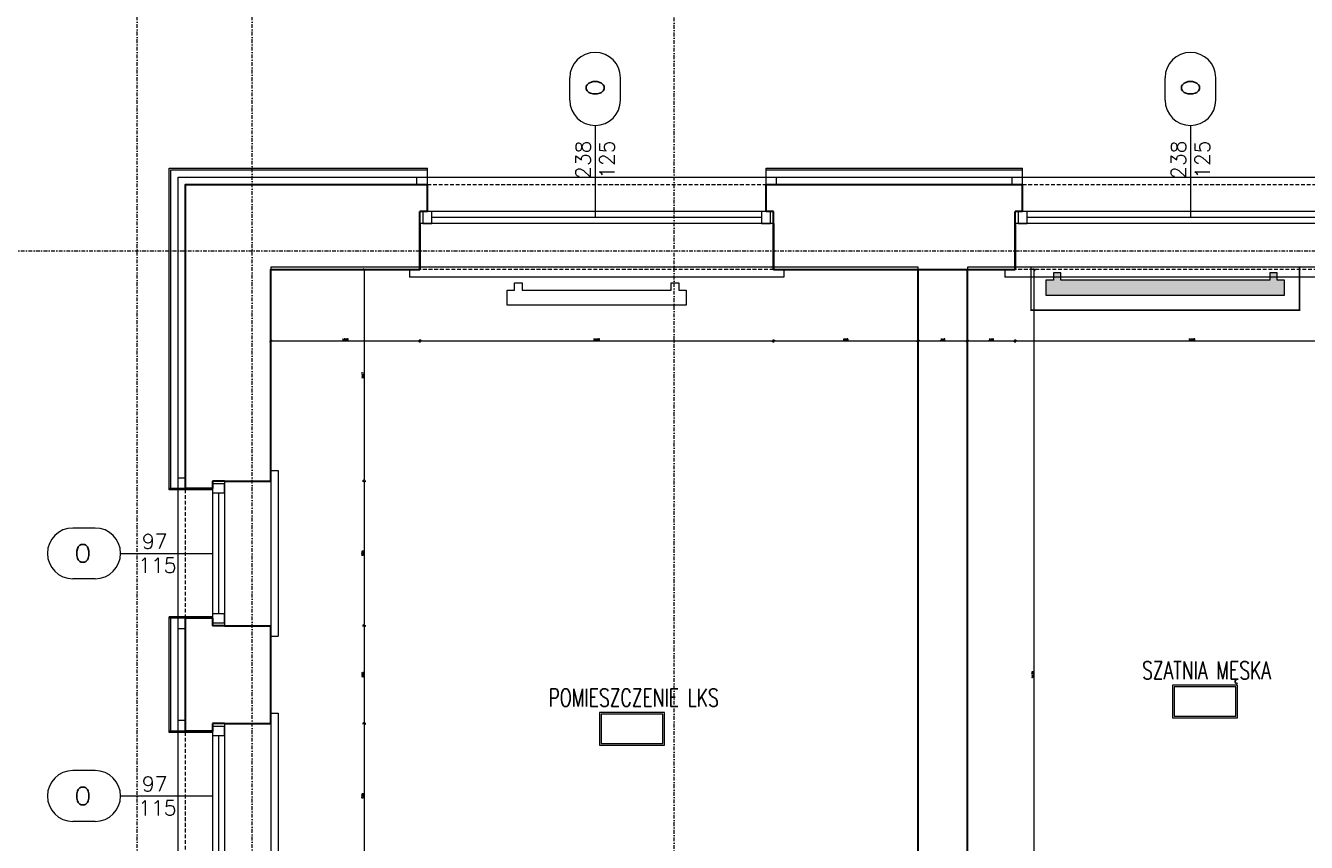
# Model space of a CAD drawing. Header units: millimetres. Extents: x -1893473 to 1546619, y -568027 to 942944.
# Tile 14 of 256: x 138234 to 146819, y -497303 to -491829. Entities that reach past the tile are written whole.
import ezdxf
from ezdxf.enums import TextEntityAlignment as Align

# ---------------------------------------------------------------- set-up
doc = ezdxf.new("R2010")
doc.units = ezdxf.units.MM
doc.header["$LTSCALE"] = 0.2
for name, pattern in [('2_3', [1, 0.5, -0.5]), ('DASHDOT', [25.4, 12.7, -6.35, 0, -6.35]), ('HIDDEN', [9.525, 6.35, -3.175])]:
    doc.linetypes.add(name, pattern=pattern)
doc.layers.get('0').update_dxf_attribs({"lineweight": 0})
for name, color, linetype, lineweight in [('! opisy okien elewacja', 7, 'Continuous', 0), ('!! 0_ Istn-okna', 6, 'Continuous', 13), ('!! 0_ Istn-sciany', 7, 'Continuous', 30), ('!! 0_ Istn-widok', 1, 'Continuous', 15), ('!! 0_Istn-cienka', 4, 'Continuous', 9), ('!! 0_Opis_okna', 8, 'Continuous', 15), ('!! 0_Opis_pom', 9, 'Continuous', 13), ('!! 0_Osie', 1, 'DASHDOT', 13), ('!! 1_ tynk zewn  - nowy', 21, 'Continuous', 20), ('!! 1_OPIS POM NOWE', 140, 'Continuous', 5), ('!! 2_ remont Ocieplenie', 4, 'ZIGZAG', 5), ('!! wymiary osi', 250, 'Continuous', 9), ('P-Opis nadproża', 150, 'Continuous', 9), ('P-Osie', 1, 'DASHDOT', 18)]:
    doc.layers.add(name, color=color, linetype=linetype, lineweight=lineweight)
doc.layers.add('!! 0_Istn-grzejniki', color=7, linetype='Continuous', lineweight=0, plot=False)
doc.layers.add('Powierzchnia', color=140, linetype='Continuous', lineweight=5, plot=False)
doc.styles.add('ARCHETYP', font='romans.shx', dxfattribs={"height": 15})
doc.styles.add('ARIAL', font='tahoma.ttf')
doc.styles.add('TXT', font='simplex.shx')
doc.linetypes.add('ZIGZAG', pattern='A,0.00254,-5.08,[131,ltypeshp.shx,S=5.08,R=0,X=-5.08,Y=0],-10.16,[131,ltypeshp.shx,S=5.08,R=180,X=5.08,Y=0],-5.08', length=20.32254)
doc.dimstyles.new('DIM50', dxfattribs={"dimscale": 5, "dimtxt": 2.5, "dimasz": 1.5, "dimexe": 0, "dimexo": 0, "dimgap": 0.5, "dimtad": 1, "dimdec": 4, "dimrnd": 0.5, "dimdsep": 46, "dimtxsty": 'TXT', "dimblk1": 'TICK1', "dimblk2": 'TICK1', "dimsah": 1, "dimcen": 0, "dimse1": 1, "dimse2": 1, "dimclrd": 1, "dimclre": 7, "dimclrt": 9, "dimadec": 0, "dimazin": 0, "dimtfac": 1, "dimtdec": 4, "dimtmove": 2, "dimatfit": 3, "dimldrblk": 'TICK1', "dimfxl": 1, "dimtolj": 1, "dimarcsym": 0})

# ---------------------------------------------------------------- blocks, each defined once
blk = doc.blocks.new('okno 2')
at = {"layer": '!! 0_ Istn-okna'}
for points in [[(48598.98, -198670.56), (48361.98, -198670.56)], [(48598.98, -198678.56), (48361.98, -198678.56)], [(48590.98, -198674.56), (48369.98, -198674.56)]]:
    blk.add_lwpolyline(points, dxfattribs=at)
for points in [[(48369.98, -198670.56), (48363.98, -198670.56), (48363.98, -198678.56), (48369.98, -198678.56)], [(48596.98, -198670.56), (48590.98, -198670.56), (48590.98, -198678.56), (48596.98, -198678.56)]]:
    blk.add_lwpolyline(points, close=True, dxfattribs=at)
at = {"layer": '!! 0_ Istn-sciany'}
for points in [[(48366.98, -198670.56), (48366.98, -198652.56)], [(48593.98, -198670.56), (48593.98, -198652.56)], [(48366.98, -198670.56), (48361.98, -198670.56)], [(48361.98, -198678.56), (48361.98, -198670.56)], [(48598.98, -198670.56), (48593.98, -198670.56)], [(48598.98, -198678.56), (48598.98, -198670.56)], [(48361.98, -198678.56), (48361.98, -198709.56)], [(48598.98, -198678.56), (48598.98, -198709.56)]]:
    blk.add_lwpolyline(points, dxfattribs=at)
at = {"layer": '!! 0_ Istn-widok'}
for points in [[(48359.98, -198647.56), (48600.98, -198647.56)], [(48359.98, -198652.56), (48359.98, -198647.56)], [(48600.98, -198652.56), (48600.98, -198647.56)], [(48354.98, -198709.56), (48354.98, -198714.56)], [(48605.98, -198714.56), (48354.98, -198714.56)], [(48605.98, -198709.56), (48605.98, -198714.56)]]:
    blk.add_lwpolyline(points, dxfattribs=at)
at = {"layer": '!! 0_Istn-cienka', "linetype": 'HIDDEN', "ltscale": 2}
for points in [[(48366.98, -198652.56), (48593.98, -198652.56)], [(48598.98, -198709.56), (48361.98, -198709.56)]]:
    blk.add_lwpolyline(points, dxfattribs=at)
blk = doc.blocks.new('okno 5')
at = {"layer": '!! 0_ Istn-okna'}
for points in [[(605, 6361.27), (605, 6458.27)], [(613, 6361.27), (613, 6458.27)], [(609, 6369.27), (609, 6450.27)]]:
    blk.add_lwpolyline(points, dxfattribs=at)
for points in [[(613, 6450.27), (613, 6456.27), (605, 6456.27), (605, 6450.27)], [(613, 6363.27), (613, 6369.27), (605, 6369.27), (605, 6363.27)]]:
    blk.add_lwpolyline(points, close=True, dxfattribs=at)
at = {"layer": '!! 0_ Istn-sciany'}
for points in [[(605, 6458.27), (574, 6458.27)], [(605, 6458.27), (613, 6458.27)], [(613, 6453.27), (613, 6458.27)], [(613, 6453.27), (631, 6453.27)], [(605, 6361.27), (574, 6361.27)], [(605, 6361.27), (613, 6361.27)], [(613, 6361.27), (613, 6366.27)], [(613, 6366.27), (631, 6366.27)]]:
    blk.add_lwpolyline(points, dxfattribs=at)
at = {"layer": '!! 0_ Istn-widok'}
for points in [[(569, 6354.27), (569, 6465.27)], [(574, 6465.27), (569, 6465.27)], [(631, 6460.27), (636, 6460.27)], [(636, 6460.27), (636, 6359.27)], [(574, 6354.27), (569, 6354.27)], [(631, 6359.27), (636, 6359.27)]]:
    blk.add_lwpolyline(points, dxfattribs=at)
at = {"layer": '!! 0_Istn-cienka', "linetype": 'HIDDEN', "ltscale": 2}
for points in [[(574, 6361.27), (574, 6458.27)], [(631, 6453.27), (631, 6366.27)]]:
    blk.add_lwpolyline(points, dxfattribs=at)
blk = doc.blocks.new('BLOK OSI')
at = {"layer": 'P-Osie'}
for points in [[(49206.21, -199860.82), (49206.21, -197259.33)], [(49283.21, -199860.82), (49283.21, -197258.83)], [(49566.21, -199866.51), (49566.21, -197259.33)], [(48624.31, -197562.09), (53810.61, -197562.09)]]:
    blk.add_lwpolyline(points, dxfattribs=at)
blk = doc.blocks.new('1_ok-opis')
blk.add_line((0, 111.61), (0, 50))
for points in [[(-17, 128.61), (-17, 143.61)], [(17, 128.61), (17, 143.61)]]:
    blk.add_lwpolyline(points)
for centre, start, end in [((0, 143.61), 0, 180), ((0, 128.61), 180, 0)]:
    blk.add_arc(centre, 17, start, end)
at = {"style": 'ARCHETYP'}
for tag, height, rotation, p in [('NR', 12, 90, (0, 136.9)), ('NR', 12, 270, (0, 136.9)), ('SZEROKOŚĆ', 10, 90, (-8, 78.29)), ('SZEROKOŚĆ', 10, 270, (8, 78.29)), ('WYSOKOŚĆ', 10, 270, (-8, 78.29)), ('WYSOKOŚĆ', 10, 90, (8, 78.29))]:
    blk.add_attdef(tag, text='', height=height, rotation=rotation, dxfattribs=at).set_placement(p, align=Align.MIDDLE)
blk = doc.blocks.new('TICK1')
at = {"color": 2}
blk.add_line((-1, -1), (1, 1), dxfattribs=at)
at = {"color": 0}
for p, q in [((0, 0), (-1, 0)), ((0, -1.4), (0, 1.4))]:
    blk.add_line(p, q, dxfattribs=at)
blk = doc.blocks.new('*D1292')
at = {"layer": '!! wymiary osi', "color": 1, "lineweight": -2, "transparency": 16777216}
blk.add_line((294642.2, -496621.7), (267447.2, -496621.7), dxfattribs=at)
at = {"layer": 'DEFPOINTS', "color": 0, "transparency": 16777216}
for p in [(267439.7, -496621.7), (267439.7, -498683.7), (294649.7, -498683.7)]:
    blk.add_point(p, dxfattribs=at)
at = {"layer": '!! wymiary osi', "color": 1, "lineweight": -2, "transparency": 16777216, "xscale": 7.5, "yscale": 7.5, "zscale": 7.5, "rotation": 180}
blk.add_blockref('TICK1', (267439.7, -496621.7), dxfattribs=at)
at = {"layer": '!! wymiary osi', "color": 1, "lineweight": -2, "transparency": 16777216, "xscale": 7.5, "yscale": 7.5, "zscale": 7.5}
blk.add_blockref('TICK1', (294649.7, -496621.7), dxfattribs=at)
at = {"layer": '!! wymiary osi', "color": 9, "transparency": 16777216, "insert": (281044.7, -496613), "char_height": 12.5, "attachment_point": 5, "style": 'TXT'}
blk.add_mtext('\\A1;27210', dxfattribs=at)
blk = doc.blocks.new('*D1293')
at = {"layer": '!! wymiary osi', "color": 1, "lineweight": -2, "transparency": 16777216}
blk.add_line((267437.2, -496971.6), (272442.2, -496971.6), dxfattribs=at)
at = {"layer": 'DEFPOINTS', "color": 0, "transparency": 16777216}
for p in [(272449.7, -496971.6), (267429.7, -498683.7), (272449.7, -499363.7)]:
    blk.add_point(p, dxfattribs=at)
at = {"layer": '!! wymiary osi', "color": 1, "lineweight": -2, "transparency": 16777216, "xscale": 7.5, "yscale": 7.5, "zscale": 7.5, "rotation": 180}
blk.add_blockref('TICK1', (267429.7, -496971.6), dxfattribs=at)
at = {"layer": '!! wymiary osi', "color": 1, "lineweight": -2, "transparency": 16777216, "xscale": 7.5, "yscale": 7.5, "zscale": 7.5}
blk.add_blockref('TICK1', (272449.7, -496971.6), dxfattribs=at)
at = {"layer": '!! wymiary osi', "color": 9, "transparency": 16777216, "insert": (269939.7, -496962.8), "char_height": 12.5, "attachment_point": 5, "style": 'TXT'}
blk.add_mtext('\\A1;5020', dxfattribs=at)
blk = doc.blocks.new('*D1294')
at = {"layer": '!! wymiary osi', "color": 1, "lineweight": -2, "transparency": 16777216}
blk.add_line((272457.2, -496971.6), (272772.2, -496971.6), dxfattribs=at)
at = {"layer": 'DEFPOINTS', "color": 0, "transparency": 16777216}
for p in [(272779.7, -496971.6), (272449.7, -499363.7), (272779.7, -499363.7)]:
    blk.add_point(p, dxfattribs=at)
at = {"layer": '!! wymiary osi', "color": 1, "lineweight": -2, "transparency": 16777216, "xscale": 7.5, "yscale": 7.5, "zscale": 7.5, "rotation": 180}
blk.add_blockref('TICK1', (272449.7, -496971.6), dxfattribs=at)
at = {"layer": '!! wymiary osi', "color": 1, "lineweight": -2, "transparency": 16777216, "xscale": 7.5, "yscale": 7.5, "zscale": 7.5}
blk.add_blockref('TICK1', (272779.7, -496971.6), dxfattribs=at)
at = {"layer": '!! wymiary osi', "color": 9, "transparency": 16777216, "insert": (272614.7, -496962.8), "char_height": 12.5, "attachment_point": 5, "style": 'TXT'}
blk.add_mtext('\\A1;330', dxfattribs=at)
blk = doc.blocks.new('*D1295')
at = {"layer": '!! wymiary osi', "color": 1, "lineweight": -2, "transparency": 16777216}
blk.add_line((272787.2, -496971.6), (276422.2, -496971.6), dxfattribs=at)
at = {"layer": 'DEFPOINTS', "color": 0, "transparency": 16777216}
for p in [(276429.7, -496971.6), (272779.7, -499363.7), (276429.7, -499363.7)]:
    blk.add_point(p, dxfattribs=at)
at = {"layer": '!! wymiary osi', "color": 1, "lineweight": -2, "transparency": 16777216, "xscale": 7.5, "yscale": 7.5, "zscale": 7.5, "rotation": 180}
blk.add_blockref('TICK1', (272779.7, -496971.6), dxfattribs=at)
at = {"layer": '!! wymiary osi', "color": 1, "lineweight": -2, "transparency": 16777216, "xscale": 7.5, "yscale": 7.5, "zscale": 7.5}
blk.add_blockref('TICK1', (276429.7, -496971.6), dxfattribs=at)
at = {"layer": '!! wymiary osi', "color": 9, "transparency": 16777216, "insert": (274604.7, -496962.8), "char_height": 12.5, "attachment_point": 5, "style": 'TXT'}
blk.add_mtext('\\A1;3650', dxfattribs=at)
blk = doc.blocks.new('*D1306')
at = {"layer": '!! wymiary osi', "color": 1, "lineweight": -2, "transparency": 16777216}
blk.add_line((263004.1, -498691.2), (263004.1, -506646.2), dxfattribs=at)
at = {"layer": 'DEFPOINTS', "color": 0, "transparency": 16777216}
for p in [(267439.7, -498683.7), (263004.1, -506653.7), (267439.7, -506653.7)]:
    blk.add_point(p, dxfattribs=at)
at = {"layer": '!! wymiary osi', "color": 1, "lineweight": -2, "transparency": 16777216, "xscale": 7.5, "yscale": 7.5, "zscale": 7.5}
for p, rotation in [((263004.1, -498683.7), 90), ((263004.1, -506653.7), 270)]:
    blk.add_blockref('TICK1', p, dxfattribs=dict(at, rotation=rotation))
at = {"layer": '!! wymiary osi', "color": 9, "transparency": 16777216, "insert": (262995.3, -502668.7), "char_height": 12.5, "attachment_point": 5, "rotation": 90, "style": 'TXT'}
blk.add_mtext('\\A1;7970', dxfattribs=at)
blk = doc.blocks.new('*D1309')
at = {"layer": '!! wymiary osi', "color": 1, "lineweight": -2, "transparency": 16777216}
blk.add_line((263377.3, -498691.2), (263377.3, -499356.2), dxfattribs=at)
at = {"layer": 'DEFPOINTS', "color": 0, "transparency": 16777216}
for p in [(267429.7, -498683.7), (263377.3, -499363.7), (268109.7, -499363.7)]:
    blk.add_point(p, dxfattribs=at)
at = {"layer": '!! wymiary osi', "color": 1, "lineweight": -2, "transparency": 16777216, "xscale": 7.5, "yscale": 7.5, "zscale": 7.5}
for p, rotation in [((263377.3, -498683.7), 90), ((263377.3, -499363.7), 270)]:
    blk.add_blockref('TICK1', p, dxfattribs=dict(at, rotation=rotation))
at = {"layer": '!! wymiary osi', "color": 9, "transparency": 16777216, "insert": (263368.5, -499023.7), "char_height": 12.5, "attachment_point": 5, "rotation": 90, "style": 'TXT'}
blk.add_mtext('\\A1;680', dxfattribs=at)
blk = doc.blocks.new('*D1310')
at = {"layer": '!! wymiary osi', "color": 1, "lineweight": -2, "transparency": 16777216}
blk.add_line((263377.3, -499371.2), (263377.3, -504786.2), dxfattribs=at)
at = {"layer": 'DEFPOINTS', "color": 0, "transparency": 16777216}
for p in [(268109.7, -499363.7), (263377.3, -504793.7), (268109.7, -504793.7)]:
    blk.add_point(p, dxfattribs=at)
at = {"layer": '!! wymiary osi', "color": 1, "lineweight": -2, "transparency": 16777216, "xscale": 7.5, "yscale": 7.5, "zscale": 7.5}
for p, rotation in [((263377.3, -499363.7), 90), ((263377.3, -504793.7), 270)]:
    blk.add_blockref('TICK1', p, dxfattribs=dict(at, rotation=rotation))
at = {"layer": '!! wymiary osi', "color": 9, "transparency": 16777216, "insert": (263368.5, -502078.7), "char_height": 12.5, "attachment_point": 5, "rotation": 90, "style": 'TXT'}
blk.add_mtext('\\A1;5430', dxfattribs=at)
blk = doc.blocks.new('*D1320')
at = {"layer": '!! wymiary osi', "color": 1, "lineweight": -2, "transparency": 16777216}
blk.add_line((268736, -499371.2), (268736, -500773.1), dxfattribs=at)
at = {"layer": 'DEFPOINTS', "color": 0, "transparency": 16777216}
for p in [(268109.7, -499363.7), (268109.7, -500780.6), (268736, -500780.6)]:
    blk.add_point(p, dxfattribs=at)
at = {"layer": '!! wymiary osi', "color": 1, "lineweight": -2, "transparency": 16777216, "xscale": 7.5, "yscale": 7.5, "zscale": 7.5}
for p, rotation in [((268736, -499363.7), 90), ((268736, -500780.6), 270)]:
    blk.add_blockref('TICK1', p, dxfattribs=dict(at, rotation=rotation))
at = {"layer": '!! wymiary osi', "color": 9, "transparency": 16777216, "insert": (268727.3, -500072.2), "char_height": 12.5, "attachment_point": 5, "rotation": 90, "style": 'TXT'}
blk.add_mtext('\\A1;1417', dxfattribs=at)
blk = doc.blocks.new('*D1321')
at = {"layer": '!! wymiary osi', "color": 1, "lineweight": -2, "transparency": 16777216}
blk.add_line((268736, -500788.1), (268736, -501743.1), dxfattribs=at)
at = {"layer": 'DEFPOINTS', "color": 0, "transparency": 16777216}
for p in [(268109.7, -500780.6), (268109.7, -501750.6), (268736, -501750.6)]:
    blk.add_point(p, dxfattribs=at)
at = {"layer": '!! wymiary osi', "color": 1, "lineweight": -2, "transparency": 16777216, "xscale": 7.5, "yscale": 7.5, "zscale": 7.5}
for p, rotation in [((268736, -500780.6), 90), ((268736, -501750.6), 270)]:
    blk.add_blockref('TICK1', p, dxfattribs=dict(at, rotation=rotation))
at = {"layer": '!! wymiary osi', "color": 9, "transparency": 16777216, "insert": (268727.3, -501265.6), "char_height": 12.5, "attachment_point": 5, "rotation": 90, "style": 'TXT'}
blk.add_mtext('\\A1;970', dxfattribs=at)
blk = doc.blocks.new('*D1322')
at = {"layer": '!! wymiary osi', "color": 1, "lineweight": -2, "transparency": 16777216}
blk.add_line((268736, -501758.1), (268736, -502399.4), dxfattribs=at)
at = {"layer": 'DEFPOINTS', "color": 0, "transparency": 16777216}
for p in [(268109.7, -501750.6), (268109.7, -502406.9), (268736, -502406.9)]:
    blk.add_point(p, dxfattribs=at)
at = {"layer": '!! wymiary osi', "color": 1, "lineweight": -2, "transparency": 16777216, "xscale": 7.5, "yscale": 7.5, "zscale": 7.5}
for p, rotation in [((268736, -501750.6), 90), ((268736, -502406.9), 270)]:
    blk.add_blockref('TICK1', p, dxfattribs=dict(at, rotation=rotation))
at = {"layer": '!! wymiary osi', "color": 9, "transparency": 16777216, "insert": (268727.3, -502078.7), "char_height": 12.5, "attachment_point": 5, "rotation": 90, "style": 'TXT'}
blk.add_mtext('\\A1;656', dxfattribs=at)
blk = doc.blocks.new('*D1323')
at = {"layer": '!! wymiary osi', "color": 1, "lineweight": -2, "transparency": 16777216}
blk.add_line((268736, -502414.4), (268736, -503369.4), dxfattribs=at)
at = {"layer": 'DEFPOINTS', "color": 0, "transparency": 16777216}
for p in [(268109.7, -502406.9), (268109.7, -503376.9), (268736, -503376.9)]:
    blk.add_point(p, dxfattribs=at)
at = {"layer": '!! wymiary osi', "color": 1, "lineweight": -2, "transparency": 16777216, "xscale": 7.5, "yscale": 7.5, "zscale": 7.5}
for p, rotation in [((268736, -502406.9), 90), ((268736, -503376.9), 270)]:
    blk.add_blockref('TICK1', p, dxfattribs=dict(at, rotation=rotation))
at = {"layer": '!! wymiary osi', "color": 9, "transparency": 16777216, "insert": (268727.3, -502891.9), "char_height": 12.5, "attachment_point": 5, "rotation": 90, "style": 'TXT'}
blk.add_mtext('\\A1;970', dxfattribs=at)
blk = doc.blocks.new('*D1355')
at = {"layer": '!! wymiary osi', "color": 1, "lineweight": -2, "transparency": 16777216}
blk.add_line((273225.6, -499371.2), (273225.6, -504786.2), dxfattribs=at)
at = {"layer": 'DEFPOINTS', "color": 0, "transparency": 16777216}
for p in [(272779.7, -499363.7), (272779.7, -504793.7), (273225.6, -504793.7)]:
    blk.add_point(p, dxfattribs=at)
at = {"layer": '!! wymiary osi', "color": 1, "lineweight": -2, "transparency": 16777216, "xscale": 7.5, "yscale": 7.5, "zscale": 7.5}
for p, rotation in [((273225.6, -499363.7), 90), ((273225.6, -504793.7), 270)]:
    blk.add_blockref('TICK1', p, dxfattribs=dict(at, rotation=rotation))
at = {"layer": '!! wymiary osi', "color": 9, "transparency": 16777216, "insert": (273216.8, -502078.7), "char_height": 12.5, "attachment_point": 5, "rotation": 90, "style": 'TXT'}
blk.add_mtext('\\A1;5430', dxfattribs=at)
blk = doc.blocks.new('*D1370')
at = {"layer": '!! wymiary osi', "color": 1, "lineweight": -2, "transparency": 16777216}
blk.add_line((268117.2, -499841.7), (269102.2, -499841.7), dxfattribs=at)
at = {"layer": 'DEFPOINTS', "color": 0, "transparency": 16777216}
for p in [(268109.7, -499475.5), (269109.7, -499475.5), (269109.7, -499841.7)]:
    blk.add_point(p, dxfattribs=at)
at = {"layer": '!! wymiary osi', "color": 1, "lineweight": -2, "transparency": 16777216, "xscale": 7.5, "yscale": 7.5, "zscale": 7.5, "rotation": 180}
blk.add_blockref('TICK1', (268109.7, -499841.7), dxfattribs=at)
at = {"layer": '!! wymiary osi', "color": 1, "lineweight": -2, "transparency": 16777216, "xscale": 7.5, "yscale": 7.5, "zscale": 7.5}
blk.add_blockref('TICK1', (269109.7, -499841.7), dxfattribs=at)
at = {"layer": '!! wymiary osi', "color": 9, "transparency": 16777216, "insert": (268609.7, -499833), "char_height": 12.5, "attachment_point": 5, "style": 'TXT'}
blk.add_mtext('\\A1;1000', dxfattribs=at)
blk = doc.blocks.new('*D1371')
at = {"layer": '!! wymiary osi', "color": 1, "lineweight": -2, "transparency": 16777216}
blk.add_line((269117.2, -499841.7), (271472.2, -499841.7), dxfattribs=at)
at = {"layer": 'DEFPOINTS', "color": 0, "transparency": 16777216}
for p in [(269109.7, -499475.5), (271479.7, -499475.5), (271479.7, -499841.7)]:
    blk.add_point(p, dxfattribs=at)
at = {"layer": '!! wymiary osi', "color": 1, "lineweight": -2, "transparency": 16777216, "xscale": 7.5, "yscale": 7.5, "zscale": 7.5, "rotation": 180}
blk.add_blockref('TICK1', (269109.7, -499841.7), dxfattribs=at)
at = {"layer": '!! wymiary osi', "color": 1, "lineweight": -2, "transparency": 16777216, "xscale": 7.5, "yscale": 7.5, "zscale": 7.5}
blk.add_blockref('TICK1', (271479.7, -499841.7), dxfattribs=at)
at = {"layer": '!! wymiary osi', "color": 9, "transparency": 16777216, "insert": (270294.7, -499833), "char_height": 12.5, "attachment_point": 5, "style": 'TXT'}
blk.add_mtext('\\A1;2370', dxfattribs=at)
blk = doc.blocks.new('*D1372')
at = {"layer": '!! wymiary osi', "color": 1, "lineweight": -2, "transparency": 16777216}
blk.add_line((271487.2, -499841.7), (272442.2, -499841.7), dxfattribs=at)
at = {"layer": 'DEFPOINTS', "color": 0, "transparency": 16777216}
for p in [(271479.7, -499475.5), (272449.7, -499475.5), (272449.7, -499841.7)]:
    blk.add_point(p, dxfattribs=at)
at = {"layer": '!! wymiary osi', "color": 1, "lineweight": -2, "transparency": 16777216, "xscale": 7.5, "yscale": 7.5, "zscale": 7.5, "rotation": 180}
blk.add_blockref('TICK1', (271479.7, -499841.7), dxfattribs=at)
at = {"layer": '!! wymiary osi', "color": 1, "lineweight": -2, "transparency": 16777216, "xscale": 7.5, "yscale": 7.5, "zscale": 7.5}
blk.add_blockref('TICK1', (272449.7, -499841.7), dxfattribs=at)
at = {"layer": '!! wymiary osi', "color": 9, "transparency": 16777216, "insert": (271964.7, -499833), "char_height": 12.5, "attachment_point": 5, "style": 'TXT'}
blk.add_mtext('\\A1;970', dxfattribs=at)
blk = doc.blocks.new('*D1373')
at = {"layer": '!! wymiary osi', "color": 1, "lineweight": -2, "transparency": 16777216}
blk.add_line((272457.2, -499841.7), (272772.2, -499841.7), dxfattribs=at)
at = {"layer": 'DEFPOINTS', "color": 0, "transparency": 16777216}
for p in [(272449.7, -499475.5), (272779.7, -499475.5), (272779.7, -499841.7)]:
    blk.add_point(p, dxfattribs=at)
at = {"layer": '!! wymiary osi', "color": 1, "lineweight": -2, "transparency": 16777216, "xscale": 7.5, "yscale": 7.5, "zscale": 7.5, "rotation": 180}
blk.add_blockref('TICK1', (272449.7, -499841.7), dxfattribs=at)
at = {"layer": '!! wymiary osi', "color": 1, "lineweight": -2, "transparency": 16777216, "xscale": 7.5, "yscale": 7.5, "zscale": 7.5}
blk.add_blockref('TICK1', (272779.7, -499841.7), dxfattribs=at)
at = {"layer": '!! wymiary osi', "color": 9, "transparency": 16777216, "insert": (272614.7, -499833), "char_height": 12.5, "attachment_point": 5, "style": 'TXT'}
blk.add_mtext('\\A1;330', dxfattribs=at)
blk = doc.blocks.new('*D1374')
at = {"layer": '!! wymiary osi', "color": 1, "lineweight": -2, "transparency": 16777216}
blk.add_line((272787.2, -499841.7), (273092.2, -499841.7), dxfattribs=at)
at = {"layer": 'DEFPOINTS', "color": 0, "transparency": 16777216}
for p in [(272779.7, -499475.5), (273099.7, -499475.5), (273099.7, -499841.7)]:
    blk.add_point(p, dxfattribs=at)
at = {"layer": '!! wymiary osi', "color": 1, "lineweight": -2, "transparency": 16777216, "xscale": 7.5, "yscale": 7.5, "zscale": 7.5, "rotation": 180}
blk.add_blockref('TICK1', (272779.7, -499841.7), dxfattribs=at)
at = {"layer": '!! wymiary osi', "color": 1, "lineweight": -2, "transparency": 16777216, "xscale": 7.5, "yscale": 7.5, "zscale": 7.5}
blk.add_blockref('TICK1', (273099.7, -499841.7), dxfattribs=at)
at = {"layer": '!! wymiary osi', "color": 9, "transparency": 16777216, "insert": (272939.7, -499833), "char_height": 12.5, "attachment_point": 5, "style": 'TXT'}
blk.add_mtext('\\A1;320', dxfattribs=at)
blk = doc.blocks.new('*D1375')
at = {"layer": '!! wymiary osi', "color": 1, "lineweight": -2, "transparency": 16777216}
blk.add_line((273107.2, -499841.7), (275462.2, -499841.7), dxfattribs=at)
at = {"layer": 'DEFPOINTS', "color": 0, "transparency": 16777216}
for p in [(273099.7, -499475.5), (275469.7, -499475.5), (275469.7, -499841.7)]:
    blk.add_point(p, dxfattribs=at)
at = {"layer": '!! wymiary osi', "color": 1, "lineweight": -2, "transparency": 16777216, "xscale": 7.5, "yscale": 7.5, "zscale": 7.5, "rotation": 180}
blk.add_blockref('TICK1', (273099.7, -499841.7), dxfattribs=at)
at = {"layer": '!! wymiary osi', "color": 1, "lineweight": -2, "transparency": 16777216, "xscale": 7.5, "yscale": 7.5, "zscale": 7.5}
blk.add_blockref('TICK1', (275469.7, -499841.7), dxfattribs=at)
at = {"layer": '!! wymiary osi', "color": 9, "transparency": 16777216, "insert": (274284.7, -499833), "char_height": 12.5, "attachment_point": 5, "style": 'TXT'}
blk.add_mtext('\\A1;2370', dxfattribs=at)
blk = doc.blocks.new('A$C2EB40A8D')
at = {"layer": '!! 0_Istn-grzejniki'}
h = blk.add_hatch(color=0, dxfattribs=at)
h.dxf.hatch_style = 1
h.paths.add_polyline_path([(-18545.41739, 916.27825), (-18545.41739, 866.27825), (-18595.41739, 866.27825), (-18595.41739, 766.27825), (-16995.41739, 766.27825), (-16995.41739, 866.27825), (-17045.41739, 866.27825), (-17045.41739, 916.27825), (-17095.41739, 916.27825), (-17095.41739, 866.27825), (-18495.41739, 866.27825), (-18495.41739, 916.27825)])
at = {"layer": '!! 0_ Istn-sciany'}
for points in [[(-24361.12989, -529.37228), (-24361.12989, 1507.51397), (-22741.12989, 1507.51397)], [(-20471.12989, 1507.51397), (-18751.12989, 1507.51397)], [(-22791.12989, 937.51397), (-22791.12989, 1317.51397)], [(-20421.12989, 937.51397), (-20421.12989, 1317.51397)], [(-18801.12989, 937.51397), (-18801.12989, 1317.51397)], [(-23791.12989, -479.37228), (-23791.12989, 937.51397), (-22791.12989, 937.51397)], [(-20421.12989, 937.51397), (-18801.12989, 937.51397)], [(-19451.12989, -4492.48603), (-19451.12989, 937.51397)], [(-19121.12989, -4492.48603), (-19121.12989, 937.51397)], [(-24361.12989, -2155.59978), (-24361.12989, -1399.37228)], [(-23791.12989, -2105.59978), (-23791.12989, -1449.37228)]]:
    blk.add_lwpolyline(points, dxfattribs=at)
at = {"layer": '!! 0_Istn-grzejniki', "linetype": '2_3', "ltscale": 10, "const_width": 10}
blk.add_lwpolyline([(-18695.41739, 957.51397), (-18695.41739, 666.27825), (-16895.41739, 666.27825), (-16895.41739, 957.51397)], dxfattribs=at)
at = {"layer": '!! 0_Istn-grzejniki'}
for points in [[(-18545.41739, 916.27825), (-18545.41739, 866.27825), (-18595.41739, 866.27825), (-18595.41739, 766.27825), (-16995.41739, 766.27825), (-16995.41739, 866.27825), (-17045.41739, 866.27825), (-17045.41739, 916.27825), (-17095.41739, 916.27825), (-17095.41739, 866.27825), (-18495.41739, 866.27825), (-18495.41739, 916.27825)], [(-21056.12989, 849.10278), (-21056.12989, 799.10278), (-21006.12989, 799.10278), (-21006.12989, 699.10278), (-22206.12989, 699.10278), (-22206.12989, 799.10278), (-22156.12989, 799.10278), (-22156.12989, 849.10278), (-22106.12989, 849.10278), (-22106.12989, 799.10278), (-21106.12989, 799.10278), (-21106.12989, 849.10278)]]:
    blk.add_lwpolyline(points, close=True, dxfattribs=at)
at = {"layer": '!! 0_Opis_pom', "ltscale": 0.7}
for points in [[(-17747.21851, -2066.17463), (-17312.01851, -2066.17463), (-17312.01851, -1848.57463), (-17747.21851, -1848.57463)], [(-17736.33851, -2055.29463), (-17322.89851, -2055.29463), (-17322.89851, -1859.45463), (-17736.33851, -1859.45463)], [(-21587.0432, -2249.40378), (-21151.8432, -2249.40378), (-21151.8432, -2031.80378), (-21587.0432, -2031.80378)], [(-21576.1632, -2238.52378), (-21162.7232, -2238.52378), (-21162.7232, -2042.68378), (-21576.1632, -2042.68378)]]:
    blk.add_lwpolyline(points, close=True, dxfattribs=at)
at = {"layer": '!! 1_ tynk zewn  - nowy'}
for points in [[(-24471.12989, -539.37228), (-24471.12989, 1617.51397), (-22741.12989, 1617.51397)], [(-24461.12989, -539.37228), (-24461.12989, 1607.51397), (-22741.12989, 1607.51397)], [(-20471.12989, 1617.51397), (-18751.12989, 1617.51397)], [(-20471.12989, 1607.51397), (-18751.12989, 1607.51397)], [(-24361.12989, -529.37228), (-24471.12989, -529.37228)], [(-24181.12989, -539.37228), (-24471.12989, -539.37228)], [(-24471.12989, -2165.59978), (-24471.12989, -1389.37228)], [(-24181.12989, -1389.37228), (-24471.12989, -1389.37228)], [(-24361.12989, -1399.37228), (-24471.12989, -1399.37228)], [(-24461.12989, -2165.59978), (-24461.12989, -1389.37228)], [(-24361.12989, -2155.59978), (-24471.12989, -2155.59978)], [(-24181.12989, -2165.59978), (-24471.12989, -2165.59978)]]:
    blk.add_lwpolyline(points, dxfattribs=at)
at = {"layer": '!! 2_ remont Ocieplenie', "linetype": 'ZIGZAG', "ltscale": 0.75}
for points in [[(-24411.12989, -539.37228), (-24411.12989, 1557.51397), (-22741.12989, 1557.51397)], [(-20471.12989, 1557.51397), (-18751.12989, 1557.51397)], [(-24411.12989, -2165.59978), (-24411.12989, -1389.37228)]]:
    blk.add_lwpolyline(points, dxfattribs=at)
for points in [[(-22741.12989, 1507.51397), (-22741.12989, 1617.51397)], [(-20471.12989, 1507.51397), (-20471.12989, 1617.51397)], [(-18751.12989, 1507.51397), (-18751.12989, 1617.51397)]]:
    blk.add_lwpolyline(points)
at = {"layer": 'Powierzchnia'}
for points in [[(-23791.12989, -4477.08775), (-19451.12989, -4477.08775), (-19451.12989, 952.91225), (-23791.12989, 952.91225)], [(-19121.12989, -4477.08775), (-15471.12989, -4477.08775), (-15471.12989, 952.91225), (-19121.12989, 952.91225)]]:
    blk.add_lwpolyline(points, close=True, dxfattribs=at)
at = {"layer": '! opisy okien elewacja', "xscale": 10, "yscale": 10, "zscale": 10, "rotation": 180}
for p in [(-18051.12989, 63133.35052), (-18051.12989, 61507.12303)]:
    blk.add_blockref('okno 5', p, dxfattribs=at)
at = {"layer": '!! 0_Opis_okna'}
ref = blk.add_blockref('1_ok-opis', (-21616.45273, 787.51397), dxfattribs=dict(at, xscale=10, yscale=10, zscale=10))
ref.add_attrib('WYSOKOŚĆ', '125', dxfattribs={"layer": '0', "height": 100, "rotation": 90, "style": 'ARCHETYP'}).set_placement((-21536.45273, 1674.71806), align=Align.MIDDLE)
ref.add_attrib('SZEROKOŚĆ', '238', dxfattribs={"layer": '0', "height": 100, "rotation": 90, "style": 'ARCHETYP'}).set_placement((-21696.45273, 1673.68717), align=Align.MIDDLE)
ref.add_attrib('NR', 'O', dxfattribs={"layer": '0', "height": 120, "rotation": 90, "style": 'ARCHETYP'}).set_placement((-21616.45273, 2156.52842), align=Align.MIDDLE)
ref = blk.add_blockref('1_ok-opis', (-17626.45273, 787.51397), dxfattribs=dict(at, xscale=10, yscale=10, zscale=10))
ref.add_attrib('WYSOKOŚĆ', '125', dxfattribs={"layer": '0', "height": 100, "rotation": 90, "style": 'ARCHETYP'}).set_placement((-17546.45273, 1674.71806), align=Align.MIDDLE)
ref.add_attrib('SZEROKOŚĆ', '238', dxfattribs={"layer": '0', "height": 100, "rotation": 90, "style": 'ARCHETYP'}).set_placement((-17706.45273, 1673.68717), align=Align.MIDDLE)
ref.add_attrib('NR', 'O', dxfattribs={"layer": '0', "height": 120, "rotation": 90, "style": 'ARCHETYP'}).set_placement((-17626.45273, 2156.52842), align=Align.MIDDLE)
ref = blk.add_blockref('1_ok-opis', (-23681.12989, -964.37228), dxfattribs=dict(at, xscale=10, yscale=10, zscale=10, rotation=89.99999999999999))
ref.add_attrib('SZEROKOŚĆ', '97', dxfattribs={"layer": '0', "height": 100, "style": 'ARCHETYP'}).set_placement((-24568.33398, -884.37228), align=Align.MIDDLE)
ref.add_attrib('WYSOKOŚĆ', '115', dxfattribs={"layer": '0', "height": 100, "style": 'ARCHETYP'}).set_placement((-24550.59944, -1044.37228), align=Align.MIDDLE)
ref.add_attrib('NR', 'O', dxfattribs={"layer": '0', "height": 120, "style": 'ARCHETYP'}).set_placement((-25050.14435, -964.37228), align=Align.MIDDLE)
ref = blk.add_blockref('1_ok-opis', (-23681.12989, -2590.59978), dxfattribs=dict(at, xscale=10, yscale=10, zscale=10, rotation=89.99999999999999))
ref.add_attrib('SZEROKOŚĆ', '97', dxfattribs={"layer": '0', "height": 100, "style": 'ARCHETYP'}).set_placement((-24568.33398, -2510.59978), align=Align.MIDDLE)
ref.add_attrib('WYSOKOŚĆ', '115', dxfattribs={"layer": '0', "height": 100, "style": 'ARCHETYP'}).set_placement((-24550.59944, -2670.59978), align=Align.MIDDLE)
ref.add_attrib('NR', 'O', dxfattribs={"layer": '0', "height": 120, "style": 'ARCHETYP'}).set_placement((-25050.14435, -2590.59978), align=Align.MIDDLE)
at = {"layer": '!! 0_Osie', "xscale": 10, "yscale": 10, "zscale": 10}
blk.add_blockref('BLOK OSI', (-516748.24414, 1976683.397), dxfattribs=at)
at = {"xscale": 10, "yscale": 10, "zscale": 10}
for p in [(-506410.94704, 1988033.12502), (-502420.94704, 1988033.12502)]:
    blk.add_blockref('okno 2', p, dxfattribs=at)
at = {"layer": '!! 0_Opis_pom', "ltscale": 0.7, "style": 'TXT', "width": 0.7}
for s, p in [('SZATNIA MĘSKA', (-17518.46719, -1808.1115)), ('POMIESZCZENIE LKS', (-21358.29188, -1991.34065))]:
    blk.add_text(s, height=120, dxfattribs=at).set_placement(p, align=Align.CENTER)
at = {"layer": '!! 0_Opis_pom', "ltscale": 0.7, "style": 'ARIAL'}
for tag, p in [('B1,21', (-891.77727, 31796.97458)), ('A1,16', (-13651.31084, 31587.95236)), ('B1/17', (-9701.43347, 31565.05244)), ('B1,19', (-5798.61305, 31587.22944)), ('1,23', (10805.41388, 31565.05244)), ('A1,1', (-16866.13618, 31459.3792)), ('1,22', (4526.58954, 31507.65132)), ('B1,18', (-7791.62894, 31330.08444)), ('B1,20', (-2961.4347, 31167.05787)), ('A1,6', (-19287.17717, 30923.71998)), ('B1,1', (14135.63445, 30913.92963)), ('B1,3', (17346.74696, 30023.81022)), ('B1,4', (29817.71501, 29157.67457)), ('A1,5', (-23454.5385, 28820.77901)), ('A1,2', (-17502.57721, 28602.57524)), ('B1,2D', (2616.16402, 28559.52261)), ('A1,15', (-13651.31084, 28261.46046)), ('B1,4', (29883.58177, 28158.35876)), ('B1,2B', (18801.54781, 27650.12382)), ('B1,2A', (13086.7373, 27376.04393)), ('A1,3', (-16846.27912, 25980.40356)), ('B1,8', (9089.53994, 25356.27639)), ('B1,6', (31915.87888, 23754.79829)), ('A1,4', (-24010.17576, 23559.17399)), ('B1,14', (-11621.32288, 23261.44183)), ('B1,13', (-3080.55208, 22924.09997)), ('B1,10', (3982.60923, 22874.21277)), ('B1,5', (29245.49088, 22896.69268)), ('B1,9', (5634.43488, 22623.92098)), ('B1,2C', (13327.26639, 22378.5328)), ('B1,7', (16398.41175, 22348.28836)), ('B1,11', (5553.20442, 20939.83877)), ('B1,12', (3693.27174, 20628.72148)), ('C1,3', (5969.08376, 16336.01084)), ('C1,2', (11955.93711, 11671.55655)), ('C1,1', (15659.17205, 11415.94196)), ('C1,4', (5140.00888, 9205.5831)), ('C1,5', (5680.4486, 6154.54995)), ('C1,10', (16327.05085, 6080.66085)), ('C1,9', (16526.57171, 3173.45283)), ('C1,6', (6367.37903, 2771.84181)), ('D0,18', (-1981.87701, -110.73158)), ('D0,7', (-13531.42299, -1159.67649)), ('D0,17', (2064.87671, -1345.69113)), ('C1,7', (7275.77161, -1303.00991)), ('D0,3', (-9324.21674, -1442.63631)), ('D0,6', (-17529.61851, -1957.37463)), ('D0,10', (-21369.4432, -2140.60378)), ('D,09', (-12990.08379, -2746.32902)), ('D0,2', (-5516.19514, -3101.87722)), ('D0,16', (2266.73061, -3284.15369)), ('D0,8', (-14357.79539, -3567.69719)), ('D0,5', (-10461.54478, -3629.26575)), ('D0,4', (-8396.53404, -4353.7937)), ('D0,15', (1974.41895, -5205.84774)), ('D0,1', (-5633.49598, -5662.48534)), ('D0,11', (-23334.09291, -6045.78706)), ('D0,12', (-22436.85763, -9302.9678)), ('D0,13', (-22436.85763, -11581.16526)), ('D0,14', (-13645.94445, -11884.57769))]:
    blk.add_attdef(tag, text='', height=119.68, dxfattribs=at).set_placement(p, align=Align.MIDDLE_CENTER)
at = {"layer": '!! 1_OPIS POM NOWE', "style": 'ARIAL'}
for tag, p in [('C1.7A', (7769.3756, 685.765)), ('C1.7C', (7655.80151, -2045.04756)), ('C1.8B', (10935.93068, -2107.41983)), ('C1.8A', (13897.39715, -2120.69016)), ('C1.7B', (8274.43201, -3270.18959)), ('E1.2', (16701.02923, -5331.07351)), ('E1.5E', (21974.23379, -5463.99012)), ('E1.5D', (24989.27391, -5785.36474)), ('E1.1', (8357.81567, -5851.01076)), ('E1.5C', (25222.53959, -6394.64172)), ('E1.5B', (27694.70831, -7009.86571)), ('E1.6', (5279.46063, -8141.28746)), ('E1.5A', (25547.9555, -8495.18994)), ('E1.5F', (22414.7084, -9822.66389)), ('E1.5G', (23977.19473, -9792.46695)), ('E1,4', (13935.69867, -10458.20073)), ('E1.5L', (28030.8296, -11267.7725)), ('E1.3', (5639.18862, -11994.01941)), ('E1.5H', (23988.49716, -12231.38049)), ('E1.5K', (27714.73934, -12977.98364)), ('E1.5I', (22290.68736, -13989.9049)), ('E1.5J', (27095.71534, -16088.17469))]:
    blk.add_attdef(tag, text='', height=119.68, dxfattribs=at).set_placement(p, align=Align.MIDDLE_CENTER)
at = {"layer": '!! wymiary osi'}
for base, p1, p2, picture, middle in [((-24461.12989, 3679.55902), (2748.87011, 1617.51397), (-24461.12989, 1617.51397), '*D1292', (-10856.12989, 3688.30902)), ((-19451.12989, 3329.67926), (-24471.12989, 1617.51397), (-19451.12989, 937.51397), '*D1293', (-21961.12989, 3338.42926)), ((-19121.12989, 3329.67926), (-19451.12989, 937.51397), (-19121.12989, 937.51397), '*D1294', (-19286.12989, 3338.42926)), ((-15471.12989, 3329.67926), (-19121.12989, 937.51397), (-15471.12989, 937.51397), '*D1295', (-17296.12989, 3338.42926)), ((-22791.12989, 459.5194), (-23791.12989, 825.75431), (-22791.12989, 825.75431), '*D1370', (-23291.12989, 468.2694)), ((-20421.12989, 459.5194), (-22791.12989, 825.75431), (-20421.12989, 825.75431), '*D1371', (-21606.12989, 468.2694)), ((-19451.12989, 459.5194), (-20421.12989, 825.75431), (-19451.12989, 825.75431), '*D1372', (-19936.12989, 468.2694)), ((-19121.12989, 459.5194), (-19451.12989, 825.75431), (-19121.12989, 825.75431), '*D1373', (-19286.12989, 468.2694)), ((-18801.12989, 459.5194), (-19121.12989, 825.75431), (-18801.12989, 825.75431), '*D1374', (-18961.12989, 468.2694)), ((-16431.12989, 459.5194), (-18801.12989, 825.75431), (-16431.12989, 825.75431), '*D1375', (-17616.12989, 468.2694))]:
    dim = blk.add_linear_dim(base=base, p1=p1, p2=p2, dimstyle='DIM50', dxfattribs=at)
    dim.commit()
    dim.dimension.update_dxf_attribs({"geometry": picture, "text_midpoint": middle, "insert": (-291900.79406, 500301.26018)})
for base, p1, p2, picture, middle, set_off in [((-28896.73244, -6352.48603), (-24461.12989, 1617.51397), (-24461.12989, -6352.48603), '*D1306', (-28905.48244, -2367.48603), (-291900.79406, 500301.26018)), ((-28523.51658, 937.51397), (-24471.12989, 1617.51397), (-23791.12989, 937.51397), '*D1309', (-28532.26658, 1277.51397), (-291900.79406, 500301.26018)), ((-28523.51658, -4492.48603), (-23791.12989, 937.51397), (-23791.12989, -4492.48603), '*D1310', (-28532.26658, -1777.48603), (-291900.79406, 500301.26018)), ((-23164.768329, -479.372283), (-23791.129891, 937.513969), (-23791.129891, -479.372283), '*D1320', (-23173.518329, 229.070843), (-291900.794062, 500301.26018)), ((-18675.19651, -4492.48603), (-19121.12989, 937.51397), (-19121.12989, -4492.48603), '*D1355', (-18683.94651, -1777.48603), (-291900.79406, 500301.26018)), ((-23164.76833, -1449.37228), (-23791.12989, -479.37228), (-23791.12989, -1449.37228), '*D1321', (-23173.51833, -964.37228), (-291900.79406, 500301.26018)), ((-23164.76833, -2105.59978), (-23791.12989, -1449.37228), (-23791.12989, -2105.59978), '*D1322', (-23173.51833, -1777.48603), (-291900.79406, 500301.26018)), ((-23164.76833, -3075.59978), (-23791.12989, -2105.59978), (-23791.12989, -3075.59978), '*D1323', (-23173.51833, -2590.59978), (-291900.79406, 500301.26018))]:
    dim = blk.add_linear_dim(base=base, p1=p1, p2=p2, angle=90, dimstyle='DIM50', dxfattribs=at)
    dim.commit()
    dim.dimension.update_dxf_attribs({"geometry": picture, "text_midpoint": middle, "insert": set_off})

msp = doc.modelspace()

# ---------------------------------------------------------------- block references
at = {"layer": 'P-Opis nadproża', "color": 4}
msp.add_blockref('A$C2EB40A8D', (163667.94092, -494401.63474), dxfattribs=at)

doc.saveas('drawing.dxf')
